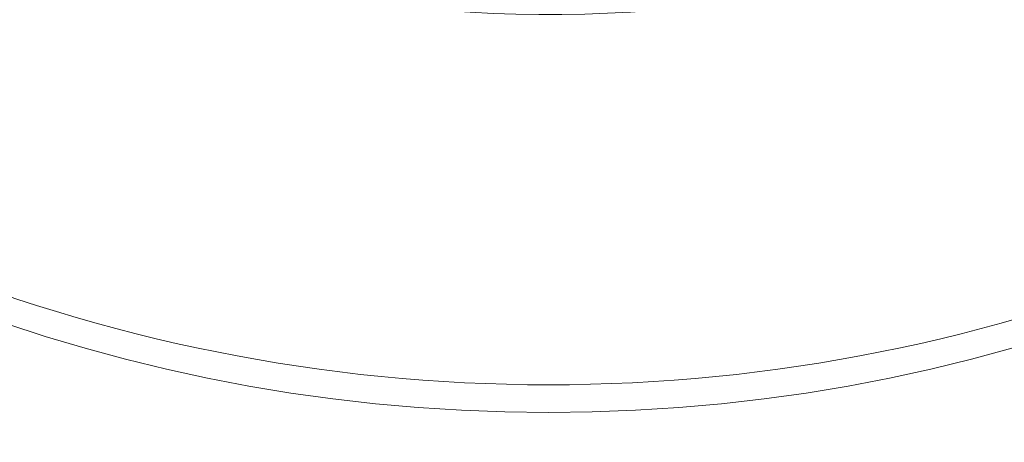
# Model space of a CAD drawing. Header units: millimetres. Extents: x 990 to 1809, y 0 to 562.
# Tile 116 of 256: x 1202.421 to 1203.351, y 473.337 to 473.736. Entities that reach past the tile are written whole.
import ezdxf

# ---------------------------------------------------------------- set-up
doc = ezdxf.new("R2010")
doc.units = ezdxf.units.MM
doc.layers.add('1', color=7, linetype='Continuous', true_color=0xffffff)

msp = doc.modelspace()

# ---------------------------------------------------------------- linework, layer by layer
at = {"layer": '1', "color": 7, "linetype": 'Continuous', "lineweight": 18}
for centre, major_axis in [((1202.92049, 474.93816), (-2.6, 0)), ((1202.92049, 474.96433), (1.6, 0))]:
    msp.add_ellipse(centre, major_axis=major_axis, ratio=0.999657, dxfattribs=at)
for major_axis, start_param, end_param in [((1.25, 0), 4.300892, 7.66033), ((-1.6, 0), 0, 1.570797), ((-1.6, 0), 1.570796, 3.141593)]:
    msp.add_ellipse((1202.92049, 474.99051), major_axis=major_axis, ratio=0.999657, start_param=start_param, end_param=end_param, dxfattribs=at)

doc.saveas('drawing.dxf')
